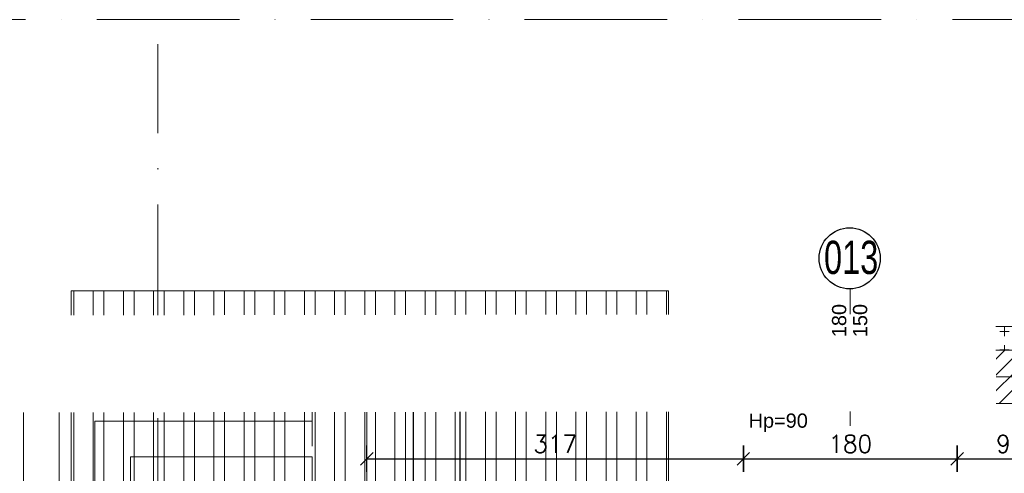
# Model space of a CAD drawing. Header units: millimetres. Extents: x -37273 to 136949, y -1495242345 to -598.
# Tile 9 of 53: x 54900 to 55729, y -20968 to -20585. Entities that reach past the tile are written whole.
import ezdxf

# ---------------------------------------------------------------- set-up
doc = ezdxf.new("R2010")
doc.units = ezdxf.units.MM
for name, pattern in [('217-500', [2, 0, -0.5, 1.5]), ('ACAD_ISO02W100', [15, 12, -3]), ('ACAD_ISO10W100', [18, 12, -3, 0, -3])]:
    doc.linetypes.add(name, pattern=pattern)
for name, color, linetype, lineweight in [('A-OKN', 3, 'Continuous', 13), ('urządzenia', 252, 'Continuous', 0), ('wymiarowannie', 253, 'Continuous', 5), ('ściany', 190, 'Continuous', 25)]:
    doc.layers.add(name, color=color, linetype=linetype, lineweight=lineweight)
for name, color, linetype in [('OPISY', 4, 'Continuous'), ('wym', 1, 'Continuous'), ('ściana', 7, 'Continuous')]:
    doc.layers.add(name, color=color, linetype=linetype)
doc.styles.add('op2', font='arial.ttf')
doc.styles.get("Standard").update_dxf_attribs({"font": 'arial.ttf'})
doc.styles.add('Style-CHAR_FAST_FONT', font='CHAR_FAST_FONT.shx')
doc.styles.add('WYM_50', font='simplex.shx', dxfattribs={"width": 0.95})
doc.dimstyles.new('50', dxfattribs={"dimtxt": 15, "dimasz": 0.15, "dimexe": 13, "dimexo": 30, "dimgap": 5, "dimtad": 1, "dimdec": 0, "dimrnd": 0.5, "dimzin": 1, "dimdsep": 46, "dimtxsty": 'WYM_50', "dimblk": 'A', "dimcen": 3, "dimdle": 5, "dimse1": 1, "dimse2": 1, "dimclrd": 256, "dimclre": 256, "dimclrt": 2, "dimaunit": 1, "dimadec": 0, "dimazin": 0, "dimtfac": 0.32, "dimtdec": 0, "dimtix": 1, "dimtmove": 1, "dimatfit": 3, "dimldrblk": 'A', "dimfxl": 1, "dimtvp": 0.08, "dimtolj": 1, "dimtzin": 1, "dimarcsym": 0})

# ---------------------------------------------------------------- blocks, each defined once
blk = doc.blocks.new('A')
at = {"color": 1, "linetype": 'Continuous'}
blk.add_line((0, 73.6), (0, -73.6), dxfattribs=at)
at = {"color": 7, "linetype": 'Continuous'}
blk.add_line((-35.3, -35.3), (35.3, 35.3), dxfattribs=at)
blk = doc.blocks.new('*D2245')
at = {"layer": 'Defpoints', "color": 0, "lineweight": 13, "ltscale": 3}
for p in [(55146.02, -20863.88), (54750.36, -21117.28), (55146.02, -21117.28)]:
    blk.add_point(p, dxfattribs=at)
at = {"layer": 'wym', "lineweight": -2}
blk.add_line((54750.36, -20864.03), (54750.36, -21117.13), dxfattribs=at)
at = {"layer": 'wym', "lineweight": -2, "ltscale": 3, "xscale": 0.15, "yscale": 0.15, "zscale": 0.15}
for p, rotation in [((54750.36, -20863.88), 90), ((54750.36, -21117.28), 270)]:
    blk.add_blockref('A', p, dxfattribs=dict(at, rotation=rotation))
at = {"layer": 'wym', "color": 2, "ltscale": 3, "insert": (54737.86, -20990.58), "char_height": 15, "attachment_point": 5, "rotation": 90, "style": 'WYM_50'}
blk.add_mtext('\\A1;254', dxfattribs=at)
blk = doc.blocks.new('*D2259')
at = {"layer": 'Defpoints', "color": 0, "lineweight": 13, "ltscale": 3}
for p in [(55146.02, -20863.88), (54695.26, -22113.88), (55146.02, -22113.88)]:
    blk.add_point(p, dxfattribs=at)
at = {"layer": 'wym', "lineweight": -2}
blk.add_line((54695.26, -20864.03), (54695.26, -22113.73), dxfattribs=at)
at = {"layer": 'wym', "lineweight": -2, "ltscale": 3, "xscale": 0.15, "yscale": 0.15, "zscale": 0.15}
for p, rotation in [((54695.26, -20863.88), 90), ((54695.26, -22113.88), 270)]:
    blk.add_blockref('A', p, dxfattribs=dict(at, rotation=rotation))
at = {"layer": 'wym', "color": 2, "ltscale": 3, "insert": (54682.76, -21488.88), "char_height": 15, "attachment_point": 5, "rotation": 90, "style": 'WYM_50'}
blk.add_mtext('\\A1;1250', dxfattribs=at)
blk = doc.blocks.new('*D2260')
at = {"layer": 'Defpoints', "color": 0, "lineweight": 13, "ltscale": 3}
for p in [(55222.75, -20908.88), (55192.02, -21117.28), (55231, -21117.28)]:
    blk.add_point(p, dxfattribs=at)
at = {"layer": 'wym', "lineweight": -2}
blk.add_line((55231, -20909.03), (55231, -21117.13), dxfattribs=at)
at = {"layer": 'wym', "lineweight": -2, "ltscale": 3, "xscale": 0.15, "yscale": 0.15, "zscale": 0.15}
for p, rotation in [((55231, -20908.88), 90), ((55231, -21117.28), 270)]:
    blk.add_blockref('A', p, dxfattribs=dict(at, rotation=rotation))
at = {"layer": 'wym', "color": 2, "ltscale": 3, "insert": (55218.5, -21013.08), "char_height": 15, "attachment_point": 5, "rotation": 90, "style": 'WYM_50'}
blk.add_mtext('\\A1;209', dxfattribs=at)
blk = doc.blocks.new('*D2275')
at = {"layer": 'Defpoints', "color": 0, "lineweight": 13, "ltscale": 3}
for p in [(55509.02, -20905.18), (55509.02, -20955.48), (55192.02, -20990.37)]:
    blk.add_point(p, dxfattribs=at)
at = {"layer": 'wym', "lineweight": -2}
blk.add_line((55192.17, -20955.48), (55508.87, -20955.48), dxfattribs=at)
at = {"layer": 'wym', "lineweight": -2, "ltscale": 3, "xscale": 0.15, "yscale": 0.15, "zscale": 0.15, "rotation": 180}
blk.add_blockref('A', (55192.02, -20955.48), dxfattribs=at)
at = {"layer": 'wym', "lineweight": -2, "ltscale": 3, "xscale": 0.15, "yscale": 0.15, "zscale": 0.15}
blk.add_blockref('A', (55509.02, -20955.48), dxfattribs=at)
at = {"layer": 'wym', "color": 2, "ltscale": 3, "insert": (55350.52, -20942.98), "char_height": 15, "attachment_point": 5, "style": 'WYM_50'}
blk.add_mtext('\\A1;317', dxfattribs=at)
blk = doc.blocks.new('*D2276')
at = {"layer": 'Defpoints', "color": 0, "lineweight": 13, "ltscale": 3}
for p in [(55509.02, -20898.29), (55689.02, -20898.29), (55689.02, -20955.48)]:
    blk.add_point(p, dxfattribs=at)
at = {"layer": 'wym', "lineweight": -2}
blk.add_line((55509.17, -20955.48), (55688.87, -20955.48), dxfattribs=at)
at = {"layer": 'wym', "lineweight": -2, "ltscale": 3, "xscale": 0.15, "yscale": 0.15, "zscale": 0.15, "rotation": 180}
blk.add_blockref('A', (55509.02, -20955.48), dxfattribs=at)
at = {"layer": 'wym', "lineweight": -2, "ltscale": 3, "xscale": 0.15, "yscale": 0.15, "zscale": 0.15}
blk.add_blockref('A', (55689.02, -20955.48), dxfattribs=at)
at = {"layer": 'wym', "color": 2, "ltscale": 3, "insert": (55599.02, -20942.98), "char_height": 15, "attachment_point": 5, "style": 'WYM_50'}
blk.add_mtext('\\A1;180', dxfattribs=at)
blk = doc.blocks.new('*D2277')
at = {"layer": 'Defpoints', "color": 0, "lineweight": 13, "ltscale": 3}
for p in [(55689.02, -20898.29), (55779.02, -20898.29), (55779.02, -20955.48)]:
    blk.add_point(p, dxfattribs=at)
at = {"layer": 'wym', "lineweight": -2}
blk.add_line((55689.17, -20955.48), (55778.87, -20955.48), dxfattribs=at)
at = {"layer": 'wym', "lineweight": -2, "ltscale": 3, "xscale": 0.15, "yscale": 0.15, "zscale": 0.15, "rotation": 180}
blk.add_blockref('A', (55689.02, -20955.48), dxfattribs=at)
at = {"layer": 'wym', "lineweight": -2, "ltscale": 3, "xscale": 0.15, "yscale": 0.15, "zscale": 0.15}
blk.add_blockref('A', (55779.02, -20955.48), dxfattribs=at)
at = {"layer": 'wym', "color": 2, "ltscale": 3, "insert": (55734.02, -20942.98), "char_height": 15, "attachment_point": 5, "style": 'WYM_50'}
blk.add_mtext('\\A1;90', dxfattribs=at)
blk = doc.blocks.new('*D2299')
at = {"layer": 'Defpoints', "color": 0, "lineweight": 13, "ltscale": 3}
for p in [(55272.15, -20908.88), (55270.18, -21672.88), (55272.15, -21672.88)]:
    blk.add_point(p, dxfattribs=at)
at = {"layer": 'wym', "lineweight": -2}
blk.add_line((55270.18, -20909.03), (55270.18, -21672.73), dxfattribs=at)
at = {"layer": 'wym', "lineweight": -2, "ltscale": 3, "xscale": 0.15, "yscale": 0.15, "zscale": 0.15}
for p, rotation in [((55270.18, -20908.88), 90), ((55270.18, -21672.88), 270)]:
    blk.add_blockref('A', p, dxfattribs=dict(at, rotation=rotation))
at = {"layer": 'wym', "color": 2, "ltscale": 3, "insert": (55257.68, -21290.88), "char_height": 15, "attachment_point": 5, "rotation": 90, "style": 'WYM_50'}
blk.add_mtext('\\A1;764', dxfattribs=at)

msp = doc.modelspace()

# ---------------------------------------------------------------- hatches: boundary and pattern name
at = {"layer": 'wymiarowannie', "lineweight": 13, "ltscale": 3}
h = msp.add_hatch(dxfattribs=at)
h.set_pattern_fill('STEEL', color=252, scale=8, angle=45)
h.set_pattern_definition([(90, (55021.398, -14722.417), (-25.4, 2e-15), []), (90, (55012.418, -14713.436), (-25.4, 2e-15), [])])
h.paths.add_polyline_path([(55446.02, -20990.37), (54943.02, -20990.37), (54943.02, -20813.88), (55446.02, -20813.88)])
h = msp.add_hatch(dxfattribs=at)
h.set_pattern_fill('CROSS', color=1, scale=0.6, angle=45)
h.set_pattern_definition([(90, (-3.81, -3.81), (-15.24, 9e-16), [7.62, -7.62]), (180, (0, 0), (-2e-15, -15.24), [7.62, -7.62])])
h.paths.add_polyline_path([(55689.02, -20863.88), (55779.02, -20863.88), (55782.02, -20863.88), (55782.02, -20843.88), (55686.02, -20843.88), (55686.02, -20863.88)])
h.paths.add_polyline_path([(55509.02, -20863.88), (55512.02, -20863.88), (55512.02, -20843.88), (55446.02, -20843.88), (55446.02, -20863.88)])
h = msp.add_hatch(dxfattribs=at)
h.set_pattern_fill('ANSI31', color=5, scale=3)
h.set_pattern_definition([(45, (55446.015, -21146.882), (-6.735192, 6.735192), [])])
h.paths.add_polyline_path([(56618.02, -20908.88), (56618.02, -20886.38), (57797.86, -20886.38), (57798.05, -20989.6), (57778.02, -20989.6), (57778.02, -20908.88), (56902.02, -20908.88), (56902.02, -21146.88), (56887.02, -21146.88), (56887.02, -20908.88)])
h.paths.add_polyline_path([(56290.02, -20908.88), (56290.02, -20886.38), (56618.02, -20886.38), (56618.02, -20908.88), (56345.02, -20908.88), (56345.02, -21146.88), (56333.02, -21146.88), (56333.02, -20908.88)])
h.paths.add_polyline_path([(56618.02, -20886.38), (56618.02, -20863.88), (57797.82, -20863.88), (57797.86, -20886.38)])
h.paths.add_polyline_path([(56290.02, -20886.38), (56290.02, -20863.88), (56618.02, -20863.88), (56618.02, -20886.38)])
h.paths.add_polyline_path([(55961.02, -20886.38), (55961.02, -20863.88), (55963.02, -20863.88), (56187.07, -20863.88), (56187.07, -20886.38)])
h.paths.add_polyline_path([(55961.02, -20908.88), (55961.02, -20886.38), (56187.07, -20886.38), (56187.07, -20908.88)])
h.paths.add_polyline_path([(57797.86, -20886.38), (57797.82, -20863.88), (57823.02, -20863.88), (57823.02, -20989.6), (57798.05, -20989.6)])
h.paths.add_polyline_path([(56187.07, -20886.38), (56290.02, -20886.38), (56290.02, -20908.88), (56187.07, -20908.88)])
h.paths.add_polyline_path([(56187.07, -20886.38), (56187.07, -20863.88), (56290.02, -20863.88), (56290.02, -20886.38)])
h.paths.add_polyline_path([(55689.02, -20908.88), (55689.02, -20886.38), (55779.02, -20886.38), (55779.02, -20908.88)])
h.paths.add_polyline_path([(55689.02, -20886.38), (55689.02, -20863.88), (55779.02, -20863.88), (55779.02, -20886.38)])
h.paths.add_polyline_path([(55446.02, -20908.88), (55446.02, -20886.38), (55509.02, -20886.38), (55509.02, -20908.88)])
h.paths.add_polyline_path([(55446.02, -20886.38), (55446.02, -20863.88), (55509.02, -20863.88), (55509.02, -20886.38)])

# ---------------------------------------------------------------- linework, layer by layer
at = {"layer": 'A-OKN'}
for p, q in [((55689.02, -20863.88), (55509.02, -20863.88)), ((55689.02, -20881.38), (55509.02, -20881.38)), ((55689.02, -20881.38), (55509.02, -20881.38)), ((55514.02, -20881.38), (55514.02, -20891.38)), ((55514.02, -20881.38), (55514.02, -20891.38)), ((55684.02, -20881.38), (55684.02, -20891.38)), ((55684.02, -20881.38), (55684.02, -20891.38)), ((55514.02, -20886.38), (55684.02, -20886.38)), ((55514.02, -20886.38), (55684.02, -20886.38)), ((55689.02, -20891.38), (55509.02, -20891.38)), ((55689.02, -20891.38), (55509.02, -20891.38)), ((55689.02, -20908.88), (55509.02, -20908.88))]:
    msp.add_line(p, q, dxfattribs=at)
msp.add_lwpolyline([(55512.02, -20843.88), (55686.02, -20843.88)], dxfattribs=at)
at = {"layer": 'wymiarowannie', "color": 251, "linetype": 'ACAD_ISO10W100', "lineweight": 13, "ltscale": 10}
for p, q in [((57966.29, -20585.38), (54535.13, -20585.38)), ((55016.02, -22662.06), (55016.02, -20606.07)), ((57801.02, -20886.38), (54535.13, -20886.38))]:
    msp.add_line(p, q, dxfattribs=at)
at = {"layer": 'wymiarowannie', "ltscale": 3}
msp.add_line((55599.02, -20812.3), (55599.02, -20927.62), dxfattribs=at)
at = {"layer": 'wymiarowannie', "color": 5, "lineweight": 13, "ltscale": 3}
msp.add_lwpolyline([(55446.02, -20990.37), (54943.02, -20990.37), (54943.02, -20813.88), (55446.02, -20813.88)], close=True, dxfattribs=at)
at = {"layer": 'wymiarowannie', "color": 200, "lineweight": 30, "ltscale": 3}
msp.add_lwpolyline([(55446.02, -20843.88), (55446.02, -20843.88)], dxfattribs=at)
at = {"layer": 'wymiarowannie', "color": 252, "lineweight": 13, "ltscale": 3}
for points in [[(54903.02, -21672.88), (54903.02, -20863.88), (55146.02, -20863.88)], [(54933.02, -21672.88), (54933.02, -20893.88), (55146.02, -20893.88)], [(54963.02, -21672.88), (54963.02, -20923.88), (55146.02, -20923.88)], [(54993.02, -21652.88), (54993.02, -20953.88), (55146.02, -20953.88)]]:
    msp.add_lwpolyline(points, dxfattribs=at)
at = {"layer": 'wymiarowannie', "color": 252, "linetype": 'ACAD_ISO02W100', "lineweight": 13, "ltscale": 3}
for points in [[(55446.02, -20863.88), (55146.02, -20863.88), (55146.02, -20990.37)], [(55192.02, -20990.37), (55192.02, -20908.88), (55446.02, -20908.88)]]:
    msp.add_lwpolyline(points, dxfattribs=at)
at = {"layer": 'ściana', "lineweight": 13, "ltscale": 3}
for p, q in [((55446.02, -20863.88), (55509.02, -20863.88)), ((55509.02, -20908.88), (55509.02, -20863.88)), ((55689.02, -20863.88), (55779.02, -20863.88)), ((55689.02, -20908.88), (55689.02, -20863.88)), ((55446.02, -20908.88), (55509.02, -20908.88)), ((55689.02, -20908.88), (55779.02, -20908.88))]:
    msp.add_line(p, q, dxfattribs=at)
at = {"layer": 'ściana', "color": 1, "lineweight": 13, "ltscale": 3}
for points in [[(55446.02, -20843.88), (55512.02, -20843.88)], [(55446.02, -20863.88), (55446.02, -20843.88)], [(55512.02, -20863.88), (55512.02, -20843.88)], [(55686.02, -20843.88), (55782.02, -20843.88)], [(55686.02, -20863.88), (55686.02, -20843.88)]]:
    msp.add_lwpolyline(points, dxfattribs=at)
at = {"layer": 'ściany', "color": 5, "ltscale": 100}
msp.add_circle((55598.48, -20786.56), 25.74, dxfattribs=at)

# ---------------------------------------------------------------- texts
at = {"layer": 'OPISY', "color": 4, "ltscale": 3, "style": 'op2', "width": 0.7}
msp.add_text('013', height=28, dxfattribs=at).set_placement((55576.92, -20799.75))
at = {"layer": 'urządzenia', "insert": (55538.38, -20925.16), "char_height": 12, "attachment_point": 5}
msp.add_mtext('Hp=90', dxfattribs=at)
at = {"layer": 'wymiarowannie', "color": 1, "lineweight": 13, "ltscale": 3, "insert": (55589.71, -20839.02), "char_height": 12, "attachment_point": 5, "rotation": 90}
msp.add_mtext('180', dxfattribs=at)
at = {"layer": 'wymiarowannie', "color": 1, "lineweight": 13, "ltscale": 3, "insert": (55607.37, -20839.02), "char_height": 12, "width": 30.7607, "attachment_point": 5, "rotation": 90}
msp.add_mtext('150', dxfattribs=at)

# ---------------------------------------------------------------- dimensions: what is measured, and where the dimension line sits
at = {"layer": 'wym'}
for base, p1, p2, picture, middle in [((54695.26, -22113.88), (55146.02, -20863.88), (55146.02, -22113.88), '*D2259', (54682.76, -21488.88)), ((54750.36, -21117.28), (55146.02, -20863.88), (55146.02, -21117.28), '*D2245', (54737.86, -20990.58)), ((55231, -21117.28), (55222.75, -20908.88), (55192.02, -21117.28), '*D2260', (55218.5, -21013.08)), ((55270.18, -21672.88), (55272.15, -20908.88), (55272.15, -21672.88), '*D2299', (55257.68, -21290.88))]:
    dim = msp.add_linear_dim(base=base, p1=p1, p2=p2, angle=90, dimstyle='50', override={"dimblk": 'A', "dimfxl": 0, "dimarcsym": 1}, dxfattribs=at)
    dim.commit()
    dim.dimension.update_dxf_attribs({"geometry": picture, "text_midpoint": middle})
for base, p1, p2, picture, middle in [((55509.02, -20955.48), (55192.02, -20990.37), (55509.02, -20905.18), '*D2275', (55350.52, -20942.98)), ((55689.02, -20955.48), (55509.02, -20898.29), (55689.02, -20898.29), '*D2276', (55599.02, -20942.98)), ((55779.02, -20955.48), (55689.02, -20898.29), (55779.02, -20898.29), '*D2277', (55734.02, -20942.98))]:
    dim = msp.add_linear_dim(base=base, p1=p1, p2=p2, dimstyle='50', override={"dimblk": 'A', "dimfxl": 0, "dimarcsym": 1}, dxfattribs=at)
    dim.commit()
    dim.dimension.update_dxf_attribs({"geometry": picture, "text_midpoint": middle})

# ---------------------------------------------------------------- next in the draw order: texts
at = {"layer": 'OPISY', "color": 18, "linetype": '217-500', "ltscale": 5, "true_color": 0x000000, "insert": (53771.77, -20847.36), "char_height": 22.295, "width": 1938.6235, "attachment_point": 1, "rotation": 0.07758, "style": 'Style-CHAR_FAST_FONT', "bg_fill": 2}
msp.add_mtext('{\\fArial|b0|i0|c238|p0;\\C1;PROBLEM NR \\fArial|b1|i0|c238|p0;20,21\\fArial|b0|i0|c238|p0;\\C18;\\c0; - AUDYTU W ZAKRESIE \\PDOSTEPNOŚCI  ARCHITEKTONICZNEJ}', dxfattribs=at)

doc.saveas('drawing.dxf')
